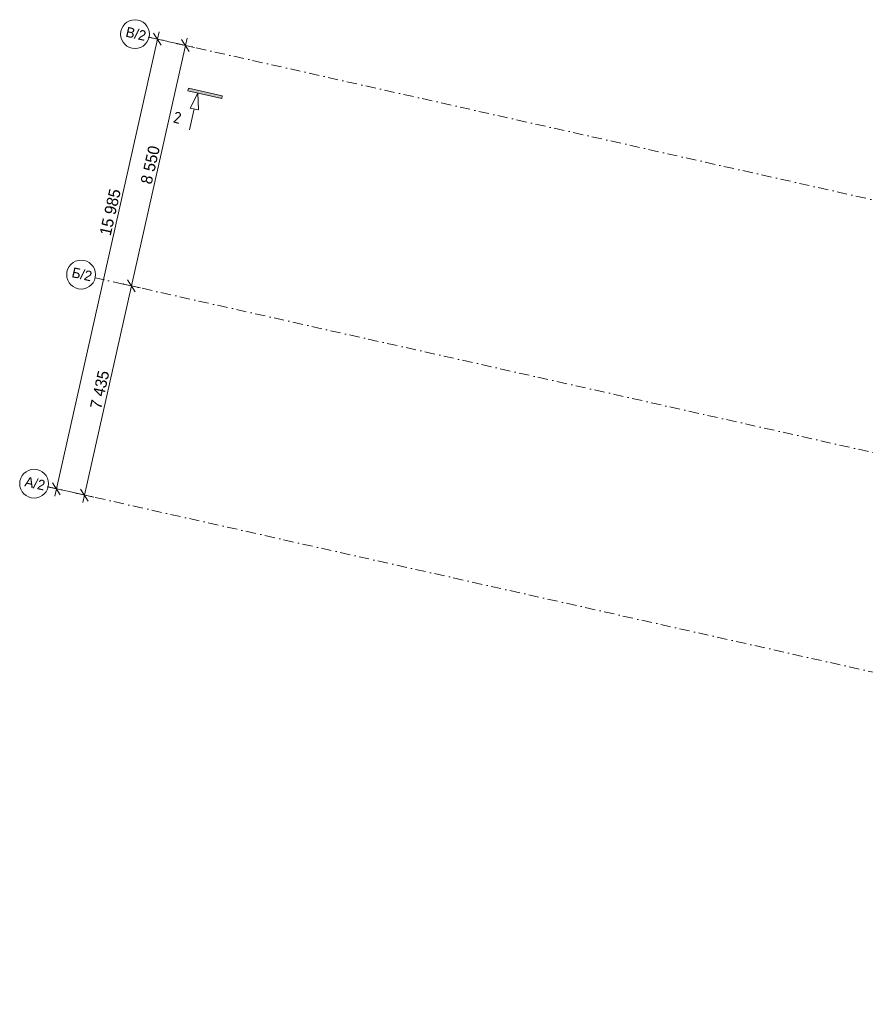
# Model space of a CAD drawing. Header units: millimetres. Extents: x -7145539 to 8272368, y 6117771 to 6337028.
# Tile 1 of 213: x -6908607 to -6879266, y 6126021 to 6160176. Entities that reach past the tile are written whole.
import ezdxf
from ezdxf.enums import TextEntityAlignment as Align

# ---------------------------------------------------------------- set-up
doc = ezdxf.new("R2010")
doc.units = ezdxf.units.MM
doc.header["$MEASUREMENT"] = 0
doc.linetypes.add('Штрихпунктирная', pattern=[670.277762, 352.777767, -176.388884, 0, -141.111112])
for name, color, linetype, lineweight in [('0_Ном._пера__1', 7, 'Continuous', 0), ('0_Ном._пера__120', 7, 'Continuous', 0), ('АР-Чертеж-Оси_Осевые размеры.АР_Ном._пера__1', 7, 'Continuous', 0), ('АР-Чертеж-Оси_Осевые размеры.АР_Ном._пера__120', 7, 'Continuous', 0)]:
    doc.layers.add(name, color=color, linetype=linetype, lineweight=lineweight)
doc.layers.add('АР-Чертеж-Оси_Осевые размеры.АР', color=7, linetype='Continuous')
doc.styles.add('РЎР“Р•РќР•Р\xa0Р\x98Р\xa0_РЎРўР\x98Р›Р¬_2', font='GOTHIC.TTF')
doc.styles.add('РЎР“Р•РќР•Р\xa0Р\x98Р\xa0_РЎРўР\x98Р›Р¬_6', font='GOST_Common.ttf')
doc.dimstyles.new('СГЕНЕРИР_СТИЛЬ__10', dxfattribs={"dimtxt": 400, "dimasz": 332.5, "dimexe": 0.18, "dimexo": 0.0625, "dimgap": 0, "dimtad": 1, "dimdec": 0, "dimzin": 0, "dimdsep": 46, "dimtxsty": 'РЎР“Р•РќР•Р\xa0Р\x98Р\xa0_РЎРўР\x98Р›Р¬_2', "dimblk": 'ARROWHEAD_6', "dimblk1": 'ARROWHEAD_6', "dimblk2": 'ARROWHEAD_6', "dimcen": 0.09, "dimse1": 1, "dimse2": 1, "dimclrd": 7, "dimclre": 7, "dimclrt": 7, "dimazin": 0, "dimtfac": 1, "dimtdec": 4, "dimtmove": 2, "dimatfit": 3, "dimfxl": 1, "dimtolj": 1, "dimtzin": 0, "dimarcsym": 0})
doc.dimstyles.new('СГЕНЕРИР_СТИЛЬ__11', dxfattribs={"dimtxt": 400, "dimasz": 332.5, "dimexe": 0.18, "dimexo": 0.0625, "dimgap": 0, "dimtad": 1, "dimdec": 0, "dimzin": 0, "dimdsep": 46, "dimtxsty": 'РЎР“Р•РќР•Р\xa0Р\x98Р\xa0_РЎРўР\x98Р›Р¬_2', "dimblk": 'ARROWHEAD_6', "dimblk1": 'ARROWHEAD_6', "dimblk2": 'ARROWHEAD_6', "dimcen": 0.09, "dimse1": 1, "dimse2": 1, "dimclrd": 7, "dimclre": 7, "dimclrt": 7, "dimazin": 0, "dimtfac": 1, "dimtdec": 4, "dimtmove": 0, "dimatfit": 3, "dimfxl": 1, "dimtolj": 1, "dimtzin": 0, "dimarcsym": 0})

# ---------------------------------------------------------------- blocks, each defined once
blk = doc.blocks.new('Стандартный Маркер Сетки[215]_1', base_point=(-6905990, 6151225))
at = {"layer": 'АР-Чертеж-Оси_Осевые размеры.АР_Ном._пера__120', "color": 7, "linetype": 'Штрихпунктирная', "lineweight": 0}
for q in [(-6905990, 6151225), (-6826073, 6133276), (-6905014, 6151005)]:
    blk.add_line((-6905014, 6151005), q, dxfattribs=at)
at = {"layer": 'АР-Чертеж-Оси_Осевые размеры.АР_Ном._пера__120', "color": 7, "linetype": 'Continuous', "lineweight": 0}
blk.add_circle((-6906477, 6151334), 500, dxfattribs=at)
at = {"layer": 'АР-Чертеж-Оси_Осевые размеры.АР_Ном._пера__120', "color": 7, "linetype": 'Штрихпунктирная', "lineweight": 0}
blk.add_point((-6905014, 6151005), dxfattribs=at)
at = {"layer": 'АР-Чертеж-Оси_Осевые размеры.АР_Ном._пера__120', "color": 7, "lineweight": 0, "style": 'РЎР“Р•РќР•Р\xa0Р\x98Р\xa0_РЎРўР\x98Р›Р¬_2'}
for tag, p in [('AC_MarkerText_1_0', (-6906408, 6151515)), ('AC_MarkerText_1_1', (-6824539, 6133128))]:
    blk.add_attdef(tag, text='', height=350, rotation=347.3417, dxfattribs=at).set_placement(p, align=Align.TOP_CENTER)
blk = doc.blocks.new('Стандартный Маркер Сетки[216]_1', base_point=(-6904116, 6159567))
at = {"layer": 'АР-Чертеж-Оси_Осевые размеры.АР_Ном._пера__120', "color": 7, "linetype": 'Штрихпунктирная', "lineweight": 0}
for q in [(-6904116, 6159567), (-6824199, 6141618)]:
    blk.add_line((-6903140, 6159348), q, dxfattribs=at)
at = {"layer": 'АР-Чертеж-Оси_Осевые размеры.АР_Ном._пера__120', "color": 7, "linetype": 'Continuous', "lineweight": 0}
blk.add_circle((-6904604, 6159676), 500, dxfattribs=at)
at = {"layer": 'АР-Чертеж-Оси_Осевые размеры.АР_Ном._пера__120', "color": 7, "linetype": 'Штрихпунктирная', "lineweight": 0}
blk.add_point((-6903140, 6159348), dxfattribs=at)
blk.add_point((-6903140, 6159348), dxfattribs=at)
at = {"layer": 'АР-Чертеж-Оси_Осевые размеры.АР_Ном._пера__120', "color": 7, "lineweight": 0, "style": 'РЎР“Р•РќР•Р\xa0Р\x98Р\xa0_РЎРўР\x98Р›Р¬_2'}
for tag, p in [('AC_MarkerText_1_0', (-6904534, 6159857)), ('AC_MarkerText_1_1', (-6822666, 6141470))]:
    blk.add_attdef(tag, text='', height=350, rotation=347.3417, dxfattribs=at).set_placement(p, align=Align.TOP_CENTER)
blk = doc.blocks.new('Стандартный Маркер Сетки[217]_1', base_point=(-6907619, 6143970))
at = {"layer": 'АР-Чертеж-Оси_Осевые размеры.АР_Ном._пера__120', "color": 7, "linetype": 'Штрихпунктирная', "lineweight": 0}
for q in [(-6907619, 6143970), (-6827702, 6126021), (-6906643, 6143751)]:
    blk.add_line((-6906643, 6143751), q, dxfattribs=at)
at = {"layer": 'АР-Чертеж-Оси_Осевые размеры.АР_Ном._пера__120', "color": 7, "linetype": 'Continuous', "lineweight": 0}
blk.add_circle((-6908107, 6144080), 500, dxfattribs=at)
at = {"layer": 'АР-Чертеж-Оси_Осевые размеры.АР_Ном._пера__120', "color": 7, "linetype": 'Штрихпунктирная', "lineweight": 0}
blk.add_point((-6906643, 6143751), dxfattribs=at)
at = {"layer": 'АР-Чертеж-Оси_Осевые размеры.АР_Ном._пера__120', "color": 7, "lineweight": 0, "style": 'РЎР“Р•РќР•Р\xa0Р\x98Р\xa0_РЎРўР\x98Р›Р¬_2'}
for tag, p in [('AC_MarkerText_1_0', (-6908037, 6144261)), ('AC_MarkerText_1_1', (-6826169, 6125874))]:
    blk.add_attdef(tag, text='', height=350, rotation=347.3417, dxfattribs=at).set_placement(p, align=Align.TOP_CENTER)
blk = doc.blocks.new('Стандартный Маркер Сетки[220]_1', base_point=(-6905990, 6151225))
at = {"layer": 'АР-Чертеж-Оси_Осевые размеры.АР_Ном._пера__120', "color": 7, "linetype": 'Штрихпунктирная', "lineweight": 0}
for q in [(-6905990, 6151225), (-6826073, 6133276), (-6905014, 6151005)]:
    blk.add_line((-6905014, 6151005), q, dxfattribs=at)
at = {"layer": 'АР-Чертеж-Оси_Осевые размеры.АР_Ном._пера__120', "color": 7, "linetype": 'Continuous', "lineweight": 0}
blk.add_circle((-6906477, 6151334), 500, dxfattribs=at)
at = {"layer": 'АР-Чертеж-Оси_Осевые размеры.АР_Ном._пера__120', "color": 7, "linetype": 'Штрихпунктирная', "lineweight": 0}
blk.add_point((-6905014, 6151005), dxfattribs=at)
at = {"layer": 'АР-Чертеж-Оси_Осевые размеры.АР_Ном._пера__120', "color": 7, "lineweight": 0, "style": 'РЎР“Р•РќР•Р\xa0Р\x98Р\xa0_РЎРўР\x98Р›Р¬_2'}
for tag, p in [('AC_MarkerText_1_0', (-6906408, 6151515)), ('AC_MarkerText_1_1', (-6824539, 6133128))]:
    blk.add_attdef(tag, text='', height=350, rotation=347.3417, dxfattribs=at).set_placement(p, align=Align.TOP_CENTER)
blk = doc.blocks.new('Стандартный Маркер Сетки[221]_1', base_point=(-6904116, 6159567))
at = {"layer": 'АР-Чертеж-Оси_Осевые размеры.АР_Ном._пера__120', "color": 7, "linetype": 'Штрихпунктирная', "lineweight": 0}
for q in [(-6904116, 6159567), (-6824199, 6141618)]:
    blk.add_line((-6903140, 6159348), q, dxfattribs=at)
at = {"layer": 'АР-Чертеж-Оси_Осевые размеры.АР_Ном._пера__120', "color": 7, "linetype": 'Continuous', "lineweight": 0}
blk.add_circle((-6904604, 6159676), 500, dxfattribs=at)
at = {"layer": 'АР-Чертеж-Оси_Осевые размеры.АР_Ном._пера__120', "color": 7, "linetype": 'Штрихпунктирная', "lineweight": 0}
blk.add_point((-6903140, 6159348), dxfattribs=at)
blk.add_point((-6903140, 6159348), dxfattribs=at)
at = {"layer": 'АР-Чертеж-Оси_Осевые размеры.АР_Ном._пера__120', "color": 7, "lineweight": 0, "style": 'РЎР“Р•РќР•Р\xa0Р\x98Р\xa0_РЎРўР\x98Р›Р¬_2'}
for tag, p in [('AC_MarkerText_1_0', (-6904534, 6159857)), ('AC_MarkerText_1_1', (-6822666, 6141470))]:
    blk.add_attdef(tag, text='', height=350, rotation=347.3417, dxfattribs=at).set_placement(p, align=Align.TOP_CENTER)
blk = doc.blocks.new('Стандартный Маркер Сетки[222]_1', base_point=(-6907619, 6143970))
at = {"layer": 'АР-Чертеж-Оси_Осевые размеры.АР_Ном._пера__120', "color": 7, "linetype": 'Штрихпунктирная', "lineweight": 0}
for q in [(-6907619, 6143970), (-6827702, 6126021), (-6906643, 6143751)]:
    blk.add_line((-6906643, 6143751), q, dxfattribs=at)
at = {"layer": 'АР-Чертеж-Оси_Осевые размеры.АР_Ном._пера__120', "color": 7, "linetype": 'Continuous', "lineweight": 0}
blk.add_circle((-6908107, 6144080), 500, dxfattribs=at)
at = {"layer": 'АР-Чертеж-Оси_Осевые размеры.АР_Ном._пера__120', "color": 7, "linetype": 'Штрихпунктирная', "lineweight": 0}
blk.add_point((-6906643, 6143751), dxfattribs=at)
at = {"layer": 'АР-Чертеж-Оси_Осевые размеры.АР_Ном._пера__120', "color": 7, "lineweight": 0, "style": 'РЎР“Р•РќР•Р\xa0Р\x98Р\xa0_РЎРўР\x98Р›Р¬_2'}
for tag, p in [('AC_MarkerText_1_0', (-6908037, 6144261)), ('AC_MarkerText_1_1', (-6826169, 6125874))]:
    blk.add_attdef(tag, text='', height=350, rotation=347.3417, dxfattribs=at).set_placement(p, align=Align.TOP_CENTER)
blk = doc.blocks.new('Стандартный Маркер Сетки[224]_1', base_point=(-6905990, 6151225))
at = {"layer": 'АР-Чертеж-Оси_Осевые размеры.АР_Ном._пера__120', "color": 7, "linetype": 'Штрихпунктирная', "lineweight": 0}
for q in [(-6905990, 6151225), (-6826073, 6133276), (-6905014, 6151005)]:
    blk.add_line((-6905014, 6151005), q, dxfattribs=at)
at = {"layer": 'АР-Чертеж-Оси_Осевые размеры.АР_Ном._пера__120', "color": 7, "linetype": 'Continuous', "lineweight": 0}
blk.add_circle((-6906477, 6151334), 500, dxfattribs=at)
at = {"layer": 'АР-Чертеж-Оси_Осевые размеры.АР_Ном._пера__120', "color": 7, "linetype": 'Штрихпунктирная', "lineweight": 0}
blk.add_point((-6905014, 6151005), dxfattribs=at)
at = {"layer": 'АР-Чертеж-Оси_Осевые размеры.АР_Ном._пера__120', "color": 7, "lineweight": 0, "style": 'РЎР“Р•РќР•Р\xa0Р\x98Р\xa0_РЎРўР\x98Р›Р¬_2'}
for tag, p in [('AC_MarkerText_1_0', (-6906408, 6151515)), ('AC_MarkerText_1_1', (-6824539, 6133128))]:
    blk.add_attdef(tag, text='', height=350, rotation=347.3417, dxfattribs=at).set_placement(p, align=Align.TOP_CENTER)
blk = doc.blocks.new('Стандартный Маркер Сетки[225]_1', base_point=(-6904116, 6159567))
at = {"layer": 'АР-Чертеж-Оси_Осевые размеры.АР_Ном._пера__120', "color": 7, "linetype": 'Штрихпунктирная', "lineweight": 0}
for q in [(-6904116, 6159567), (-6824199, 6141618)]:
    blk.add_line((-6903140, 6159348), q, dxfattribs=at)
at = {"layer": 'АР-Чертеж-Оси_Осевые размеры.АР_Ном._пера__120', "color": 7, "linetype": 'Continuous', "lineweight": 0}
blk.add_circle((-6904604, 6159676), 500, dxfattribs=at)
at = {"layer": 'АР-Чертеж-Оси_Осевые размеры.АР_Ном._пера__120', "color": 7, "linetype": 'Штрихпунктирная', "lineweight": 0}
blk.add_point((-6903140, 6159348), dxfattribs=at)
blk.add_point((-6903140, 6159348), dxfattribs=at)
at = {"layer": 'АР-Чертеж-Оси_Осевые размеры.АР_Ном._пера__120', "color": 7, "lineweight": 0, "style": 'РЎР“Р•РќР•Р\xa0Р\x98Р\xa0_РЎРўР\x98Р›Р¬_2'}
for tag, p in [('AC_MarkerText_1_0', (-6904534, 6159857)), ('AC_MarkerText_1_1', (-6822666, 6141470))]:
    blk.add_attdef(tag, text='', height=350, rotation=347.3417, dxfattribs=at).set_placement(p, align=Align.TOP_CENTER)
blk = doc.blocks.new('Стандартный Маркер Сетки[226]_1', base_point=(-6907619, 6143970))
at = {"layer": 'АР-Чертеж-Оси_Осевые размеры.АР_Ном._пера__120', "color": 7, "linetype": 'Штрихпунктирная', "lineweight": 0}
for q in [(-6907619, 6143970), (-6827702, 6126021), (-6906643, 6143751)]:
    blk.add_line((-6906643, 6143751), q, dxfattribs=at)
at = {"layer": 'АР-Чертеж-Оси_Осевые размеры.АР_Ном._пера__120', "color": 7, "linetype": 'Continuous', "lineweight": 0}
blk.add_circle((-6908107, 6144080), 500, dxfattribs=at)
at = {"layer": 'АР-Чертеж-Оси_Осевые размеры.АР_Ном._пера__120', "color": 7, "linetype": 'Штрихпунктирная', "lineweight": 0}
blk.add_point((-6906643, 6143751), dxfattribs=at)
at = {"layer": 'АР-Чертеж-Оси_Осевые размеры.АР_Ном._пера__120', "color": 7, "lineweight": 0, "style": 'РЎР“Р•РќР•Р\xa0Р\x98Р\xa0_РЎРўР\x98Р›Р¬_2'}
for tag, p in [('AC_MarkerText_1_0', (-6908037, 6144261)), ('AC_MarkerText_1_1', (-6826169, 6125874))]:
    blk.add_attdef(tag, text='', height=350, rotation=347.3417, dxfattribs=at).set_placement(p, align=Align.TOP_CENTER)
blk = doc.blocks.new('Стандартный Маркер Сетки[231]_1', base_point=(-6905990, 6151225))
at = {"layer": 'АР-Чертеж-Оси_Осевые размеры.АР_Ном._пера__120', "color": 7, "linetype": 'Штрихпунктирная', "lineweight": 0}
for q in [(-6905990, 6151225), (-6826073, 6133276), (-6905014, 6151005)]:
    blk.add_line((-6905014, 6151005), q, dxfattribs=at)
at = {"layer": 'АР-Чертеж-Оси_Осевые размеры.АР_Ном._пера__120', "color": 7, "linetype": 'Continuous', "lineweight": 0}
blk.add_circle((-6906477, 6151334), 500, dxfattribs=at)
at = {"layer": 'АР-Чертеж-Оси_Осевые размеры.АР_Ном._пера__120', "color": 7, "linetype": 'Штрихпунктирная', "lineweight": 0}
blk.add_point((-6905014, 6151005), dxfattribs=at)
at = {"layer": 'АР-Чертеж-Оси_Осевые размеры.АР_Ном._пера__120', "color": 7, "lineweight": 0, "style": 'РЎР“Р•РќР•Р\xa0Р\x98Р\xa0_РЎРўР\x98Р›Р¬_2'}
for tag, p in [('AC_MarkerText_1_0', (-6906408, 6151515)), ('AC_MarkerText_1_1', (-6824539, 6133128))]:
    blk.add_attdef(tag, text='', height=350, rotation=347.3417, dxfattribs=at).set_placement(p, align=Align.TOP_CENTER)
blk = doc.blocks.new('Стандартный Маркер Сетки[232]_1', base_point=(-6904116, 6159567))
at = {"layer": 'АР-Чертеж-Оси_Осевые размеры.АР_Ном._пера__120', "color": 7, "linetype": 'Штрихпунктирная', "lineweight": 0}
for q in [(-6904116, 6159567), (-6824199, 6141618)]:
    blk.add_line((-6903140, 6159348), q, dxfattribs=at)
at = {"layer": 'АР-Чертеж-Оси_Осевые размеры.АР_Ном._пера__120', "color": 7, "linetype": 'Continuous', "lineweight": 0}
blk.add_circle((-6904604, 6159676), 500, dxfattribs=at)
at = {"layer": 'АР-Чертеж-Оси_Осевые размеры.АР_Ном._пера__120', "color": 7, "linetype": 'Штрихпунктирная', "lineweight": 0}
blk.add_point((-6903140, 6159348), dxfattribs=at)
blk.add_point((-6903140, 6159348), dxfattribs=at)
at = {"layer": 'АР-Чертеж-Оси_Осевые размеры.АР_Ном._пера__120', "color": 7, "lineweight": 0, "style": 'РЎР“Р•РќР•Р\xa0Р\x98Р\xa0_РЎРўР\x98Р›Р¬_2'}
for tag, p in [('AC_MarkerText_1_0', (-6904534, 6159857)), ('AC_MarkerText_1_1', (-6822666, 6141470))]:
    blk.add_attdef(tag, text='', height=350, rotation=347.3417, dxfattribs=at).set_placement(p, align=Align.TOP_CENTER)
blk = doc.blocks.new('Стандартный Маркер Сетки[233]_1', base_point=(-6907619, 6143970))
at = {"layer": 'АР-Чертеж-Оси_Осевые размеры.АР_Ном._пера__120', "color": 7, "linetype": 'Штрихпунктирная', "lineweight": 0}
for q in [(-6907619, 6143970), (-6827702, 6126021), (-6906643, 6143751)]:
    blk.add_line((-6906643, 6143751), q, dxfattribs=at)
at = {"layer": 'АР-Чертеж-Оси_Осевые размеры.АР_Ном._пера__120', "color": 7, "linetype": 'Continuous', "lineweight": 0}
blk.add_circle((-6908107, 6144080), 500, dxfattribs=at)
at = {"layer": 'АР-Чертеж-Оси_Осевые размеры.АР_Ном._пера__120', "color": 7, "linetype": 'Штрихпунктирная', "lineweight": 0}
blk.add_point((-6906643, 6143751), dxfattribs=at)
at = {"layer": 'АР-Чертеж-Оси_Осевые размеры.АР_Ном._пера__120', "color": 7, "lineweight": 0, "style": 'РЎР“Р•РќР•Р\xa0Р\x98Р\xa0_РЎРўР\x98Р›Р¬_2'}
for tag, p in [('AC_MarkerText_1_0', (-6908037, 6144261)), ('AC_MarkerText_1_1', (-6826169, 6125874))]:
    blk.add_attdef(tag, text='', height=350, rotation=347.3417, dxfattribs=at).set_placement(p, align=Align.TOP_CENTER)
blk = doc.blocks.new('Линия_28_5', base_point=(-6902425, 6157625))
at = {"layer": '0_Ном._пера__120', "color": 7, "linetype": 'Continuous', "lineweight": 0}
for p, q in [((-6902425, 6157625), (-6902694, 6157112)), ((-6902425, 6157625), (-6902402, 6157046)), ((-6902548, 6157079), (-6902711, 6156351)), ((-6902402, 6157046), (-6902694, 6157112))]:
    blk.add_line(p, q, dxfattribs=at)
blk = doc.blocks.new('*D1417', base_point=(-6256761, 6562678))
at = {"layer": 'АР-Чертеж-Оси_Осевые размеры.АР_Ном._пера__1', "color": 7, "linetype": 'Continuous', "lineweight": 0, "transparency": 16777216}
for p, q in [((-6904730, 6150942), (-6902856, 6159284)), ((-6904410, 6150870), (-6905050, 6151014)), ((-6904862, 6151151), (-6904597, 6150733)), ((-6906359, 6143687), (-6904730, 6150942)), ((-6906491, 6143896), (-6906227, 6143478)), ((-6906039, 6143615), (-6906679, 6143759)), ((-6906417, 6143431), (-6906359, 6143687))]:
    blk.add_line(p, q, dxfattribs=at)
at = {"layer": 'АР-Чертеж-Оси_Осевые размеры.АР_Ном._пера__1', "color": 7, "lineweight": 0, "transparency": 16777216, "insert": (-6905777, 6146644), "char_height": 400, "attachment_point": 7, "rotation": 77.3417, "style": 'РЎР“Р•РќР•Р\xa0Р\x98Р\xa0_РЎРўР\x98Р›Р¬_2'}
blk.add_mtext('\\A1;{\\pql;\\fCentury Gothic|b0|i0|c204|p0;\\W1.000000;7\xa0435}', dxfattribs=at)
blk = doc.blocks.new('ARROWHEAD_6')
at = {"color": 0, "linetype": 'Continuous', "lineweight": 0}
for p, q in [((0, 0), (-1, 0)), ((-0.5, -0.5), (0.5, 0.5))]:
    blk.add_line(p, q, dxfattribs=at)
blk = doc.blocks.new('*D1418', base_point=(-6256761, 6562678))
at = {"layer": 'АР-Чертеж-Оси_Осевые размеры.АР_Ном._пера__1', "color": 7, "linetype": 'Continuous', "lineweight": 0, "transparency": 16777216}
for p, q in [((-6902856, 6159284), (-6902799, 6159540)), ((-6904730, 6150942), (-6902856, 6159284)), ((-6902536, 6159212), (-6903176, 6159356)), ((-6902724, 6159075), (-6902989, 6159493)), ((-6904410, 6150870), (-6905050, 6151014)), ((-6904862, 6151151), (-6904597, 6150733))]:
    blk.add_line(p, q, dxfattribs=at)
at = {"layer": 'АР-Чертеж-Оси_Осевые размеры.АР_Ном._пера__1', "color": 7, "lineweight": 0, "transparency": 16777216, "insert": (-6904026, 6154442), "char_height": 400, "attachment_point": 7, "rotation": 77.3417, "style": 'РЎР“Р•РќР•Р\xa0Р\x98Р\xa0_РЎРўР\x98Р›Р¬_2'}
blk.add_mtext('\\A1;{\\pql;\\fCentury Gothic|b0|i0|c204|p0;\\W1.000000;8\xa0550}', dxfattribs=at)
blk = doc.blocks.new('*D1419', base_point=(-6256761, 6562678))
at = {"layer": 'АР-Чертеж-Оси_Осевые размеры.АР_Ном._пера__1', "color": 7, "linetype": 'Continuous', "lineweight": 0, "transparency": 16777216}
for p, q in [((-6903507, 6159430), (-6904148, 6159574)), ((-6903695, 6159293), (-6903960, 6159711)), ((-6903827, 6159502), (-6903770, 6159758)), ((-6907330, 6143905), (-6903827, 6159502)), ((-6907010, 6143834), (-6907650, 6143977)), ((-6907463, 6144115), (-6907198, 6143696)), ((-6907388, 6143649), (-6907330, 6143905))]:
    blk.add_line(p, q, dxfattribs=at)
at = {"layer": 'АР-Чертеж-Оси_Осевые размеры.АР_Ном._пера__1', "color": 7, "lineweight": 0, "transparency": 16777216, "insert": (-6905447, 6152657), "char_height": 400, "attachment_point": 7, "rotation": 77.3417, "style": 'РЎР“Р•РќР•Р\xa0Р\x98Р\xa0_РЎРўР\x98Р›Р¬_2'}
blk.add_mtext('\\A1;{\\pql;\\fCentury Gothic|b0|i0|c204|p0;\\W1.000000;15\xa0985}', dxfattribs=at)

msp = doc.modelspace()

# ---------------------------------------------------------------- hatches: boundary and pattern name
at = {"layer": '0_Ном._пера__120', "linetype": 'Continuous', "lineweight": 0}
msp.add_hatch(color=7, dxfattribs=at).paths.add_polyline_path([(-6901598.3, 6157439.2), (-6902773.8, 6157703.2), (-6902751.9, 6157800.8), (-6901576.4, 6157536.8)])

# ---------------------------------------------------------------- linework, layer by layer
at = {"layer": '0_Ном._пера__1', "color": 7, "linetype": 'Continuous', "lineweight": 0, "flags": 128}
msp.add_lwpolyline([(-6901598.3, 6157439.2), (-6902773.8, 6157703.2), (-6902751.9, 6157800.8), (-6901576.4, 6157536.8)], close=True, dxfattribs=at)

# ---------------------------------------------------------------- block references
at = {"color": 7, "linetype": 'Continuous', "lineweight": 0}
msp.add_blockref('Линия_28_5', (-6902425.2, 6157625), dxfattribs=at)
at = {"layer": 'АР-Чертеж-Оси_Осевые размеры.АР', "color": 8, "linetype": 'Continuous', "lineweight": 15}
ref = msp.add_blockref('Стандартный Маркер Сетки[216]_1', (-6904116, 6159566.7), dxfattribs=at)
ref.add_attrib('AC_MarkerText_1', 'В/2', dxfattribs={"layer": 'АР-Чертеж-Оси_Осевые размеры.АР_Ном._пера__120', "color": 7, "lineweight": 0, "height": 350, "rotation": 347.34172, "style": 'РЎР“Р•РќР•Р\xa0Р\x98Р\xa0_РЎРўР\x98Р›Р¬_2'}).set_placement((-6904533.9, 6159857.4), align=Align.TOP_CENTER)
ref = msp.add_blockref('Стандартный Маркер Сетки[221]_1', (-6904116, 6159566.7), dxfattribs=at)
ref.add_attrib('AC_MarkerText_1', 'В/2', dxfattribs={"layer": 'АР-Чертеж-Оси_Осевые размеры.АР_Ном._пера__120', "color": 7, "lineweight": 0, "height": 350, "rotation": 347.34172, "style": 'РЎР“Р•РќР•Р\xa0Р\x98Р\xa0_РЎРўР\x98Р›Р¬_2'}).set_placement((-6904533.9, 6159857.4), align=Align.TOP_CENTER)
ref = msp.add_blockref('Стандартный Маркер Сетки[225]_1', (-6904116, 6159566.7), dxfattribs=at)
ref.add_attrib('AC_MarkerText_1', 'В/2', dxfattribs={"layer": 'АР-Чертеж-Оси_Осевые размеры.АР_Ном._пера__120', "color": 7, "lineweight": 0, "height": 350, "rotation": 347.34172, "style": 'РЎР“Р•РќР•Р\xa0Р\x98Р\xa0_РЎРўР\x98Р›Р¬_2'}).set_placement((-6904533.9, 6159857.4), align=Align.TOP_CENTER)
ref = msp.add_blockref('Стандартный Маркер Сетки[232]_1', (-6904116, 6159566.7), dxfattribs=at)
ref.add_attrib('AC_MarkerText_1', 'В/2', dxfattribs={"layer": 'АР-Чертеж-Оси_Осевые размеры.АР_Ном._пера__120', "color": 7, "lineweight": 0, "height": 350, "rotation": 347.34172, "style": 'РЎР“Р•РќР•Р\xa0Р\x98Р\xa0_РЎРўР\x98Р›Р¬_2'}).set_placement((-6904533.9, 6159857.4), align=Align.TOP_CENTER)
ref = msp.add_blockref('Стандартный Маркер Сетки[215]_1', (-6905989.6, 6151224.6), dxfattribs=at)
ref.add_attrib('AC_MarkerText_1', 'Б/2', dxfattribs={"layer": 'АР-Чертеж-Оси_Осевые размеры.АР_Ном._пера__120', "color": 7, "lineweight": 0, "height": 350, "rotation": 347.34172, "style": 'РЎР“Р•РќР•Р\xa0Р\x98Р\xa0_РЎРўР\x98Р›Р¬_2'}).set_placement((-6906407.5, 6151515.2), align=Align.TOP_CENTER)
ref = msp.add_blockref('Стандартный Маркер Сетки[220]_1', (-6905989.6, 6151224.6), dxfattribs=at)
ref.add_attrib('AC_MarkerText_1', 'Б/2', dxfattribs={"layer": 'АР-Чертеж-Оси_Осевые размеры.АР_Ном._пера__120', "color": 7, "lineweight": 0, "height": 350, "rotation": 347.34172, "style": 'РЎР“Р•РќР•Р\xa0Р\x98Р\xa0_РЎРўР\x98Р›Р¬_2'}).set_placement((-6906407.5, 6151515.2), align=Align.TOP_CENTER)
ref = msp.add_blockref('Стандартный Маркер Сетки[224]_1', (-6905989.6, 6151224.6), dxfattribs=at)
ref.add_attrib('AC_MarkerText_1', 'Б/2', dxfattribs={"layer": 'АР-Чертеж-Оси_Осевые размеры.АР_Ном._пера__120', "color": 7, "lineweight": 0, "height": 350, "rotation": 347.34172, "style": 'РЎР“Р•РќР•Р\xa0Р\x98Р\xa0_РЎРўР\x98Р›Р¬_2'}).set_placement((-6906407.5, 6151515.2), align=Align.TOP_CENTER)
ref = msp.add_blockref('Стандартный Маркер Сетки[231]_1', (-6905989.6, 6151224.6), dxfattribs=at)
ref.add_attrib('AC_MarkerText_1', 'Б/2', dxfattribs={"layer": 'АР-Чертеж-Оси_Осевые размеры.АР_Ном._пера__120', "color": 7, "lineweight": 0, "height": 350, "rotation": 347.34172, "style": 'РЎР“Р•РќР•Р\xa0Р\x98Р\xa0_РЎРўР\x98Р›Р¬_2'}).set_placement((-6906407.5, 6151515.2), align=Align.TOP_CENTER)
ref = msp.add_blockref('Стандартный Маркер Сетки[217]_1', (-6907618.9, 6143970.3), dxfattribs=at)
ref.add_attrib('AC_MarkerText_1', 'А/2', dxfattribs={"layer": 'АР-Чертеж-Оси_Осевые размеры.АР_Ном._пера__120', "color": 7, "lineweight": 0, "height": 350, "rotation": 347.34172, "style": 'РЎР“Р•РќР•Р\xa0Р\x98Р\xa0_РЎРўР\x98Р›Р¬_2'}).set_placement((-6908036.8, 6144260.9), align=Align.TOP_CENTER)
ref = msp.add_blockref('Стандартный Маркер Сетки[222]_1', (-6907618.9, 6143970.3), dxfattribs=at)
ref.add_attrib('AC_MarkerText_1', 'А/2', dxfattribs={"layer": 'АР-Чертеж-Оси_Осевые размеры.АР_Ном._пера__120', "color": 7, "lineweight": 0, "height": 350, "rotation": 347.34172, "style": 'РЎР“Р•РќР•Р\xa0Р\x98Р\xa0_РЎРўР\x98Р›Р¬_2'}).set_placement((-6908036.8, 6144260.9), align=Align.TOP_CENTER)
ref = msp.add_blockref('Стандартный Маркер Сетки[226]_1', (-6907618.9, 6143970.3), dxfattribs=at)
ref.add_attrib('AC_MarkerText_1', 'А/2', dxfattribs={"layer": 'АР-Чертеж-Оси_Осевые размеры.АР_Ном._пера__120', "color": 7, "lineweight": 0, "height": 350, "rotation": 347.34172, "style": 'РЎР“Р•РќР•Р\xa0Р\x98Р\xa0_РЎРўР\x98Р›Р¬_2'}).set_placement((-6908036.8, 6144260.9), align=Align.TOP_CENTER)
ref = msp.add_blockref('Стандартный Маркер Сетки[233]_1', (-6907618.9, 6143970.3), dxfattribs=at)
ref.add_attrib('AC_MarkerText_1', 'А/2', dxfattribs={"layer": 'АР-Чертеж-Оси_Осевые размеры.АР_Ном._пера__120', "color": 7, "lineweight": 0, "height": 350, "rotation": 347.34172, "style": 'РЎР“Р•РќР•Р\xa0Р\x98Р\xa0_РЎРўР\x98Р›Р¬_2'}).set_placement((-6908036.8, 6144260.9), align=Align.TOP_CENTER)

# ---------------------------------------------------------------- texts
at = {"layer": '0_Ном._пера__120', "color": 7, "linetype": 'Continuous', "lineweight": 0, "insert": (-6903135.5, 6156782.1), "char_height": 400, "attachment_point": 5, "rotation": 347.34172, "style": 'РЎР“Р•РќР•Р\xa0Р\x98Р\xa0_РЎРўР\x98Р›Р¬_6'}
msp.add_mtext('\\A1;{\\pqc;\\fGOST Common|b0|i0|c204|p0;\\W1.000000;2}', dxfattribs=at)

# ---------------------------------------------------------------- dimensions: what is measured, and where the dimension line sits
at = {"layer": 'АР-Чертеж-Оси_Осевые размеры.АР', "color": 7, "linetype": 'Continuous', "lineweight": 0}
for base, p1, p2, dimstyle, picture, middle in [((-6903827.4, 6159501.9), (-6908106.7, 6144079.8), (-6904603.9, 6159676.3), 'СГЕНЕРИР_СТИЛЬ__10', '*D1419', (-6905458.2, 6153518.8)), ((-6902856.2, 6159283.8), (-6906477.5, 6151334.1), (-6904603.9, 6159676.3), 'СГЕНЕРИР_СТИЛЬ__11', '*D1418', (-6904070.3, 6155155.8)), ((-6904729.8, 6150941.6), (-6908106.7, 6144079.8), (-6906477.5, 6151334.1), 'СГЕНЕРИР_СТИЛЬ__11', '*D1417', (-6905821.7, 6147357.5))]:
    dim = msp.add_linear_dim(base=base, p1=p1, p2=p2, angle=77.34172, dimstyle=dimstyle, dxfattribs=at)
    dim.commit()
    dim.dimension.update_dxf_attribs({"geometry": picture, "text_midpoint": middle, "dimtype": 160, "text_rotation": 77.34172})

doc.saveas('drawing.dxf')
